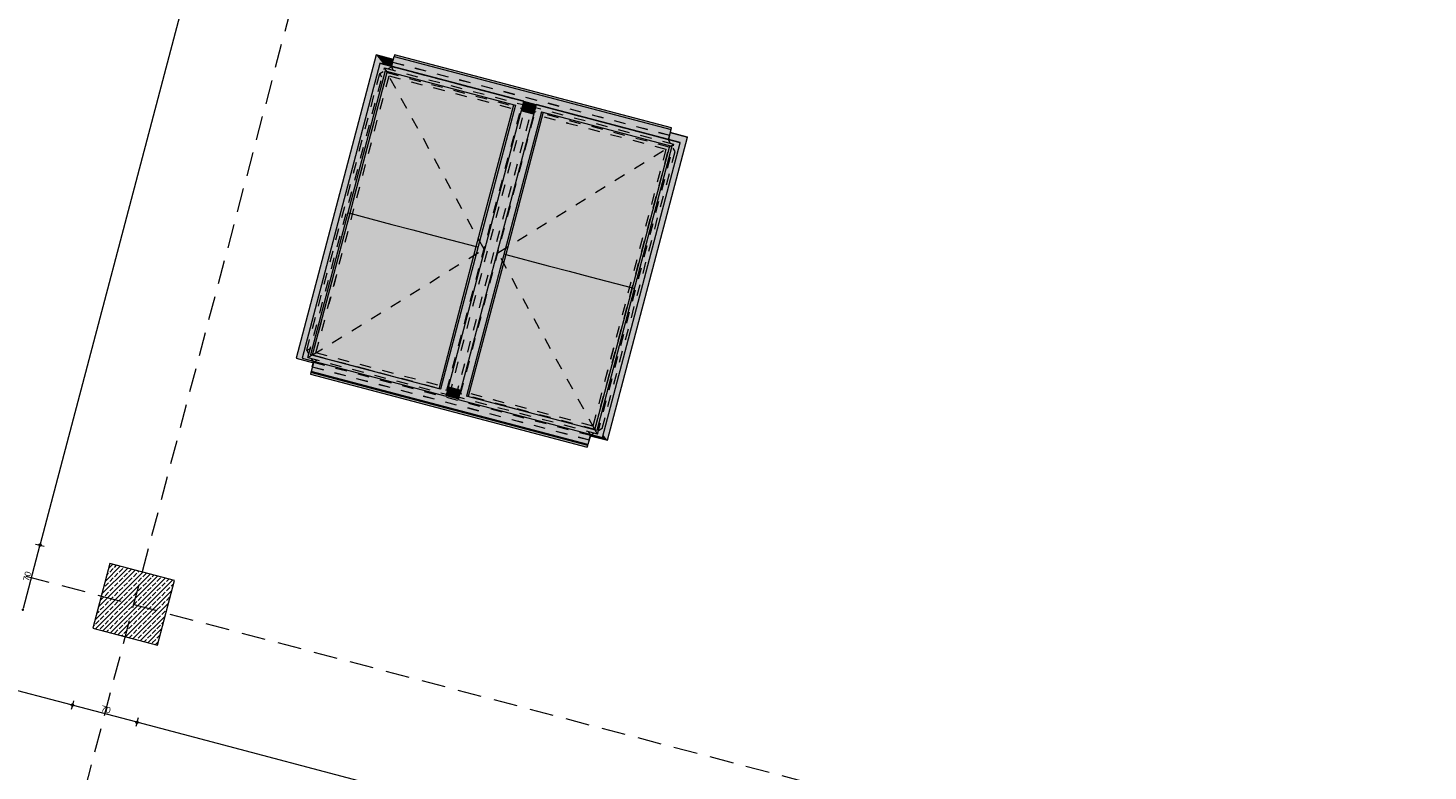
# Model space of a CAD drawing. Header units: millimetres. Extents: x -176817 to 18864955, y -12996033 to 201123.
# Tile 59 of 256: x 113013 to 127676, y 19474 to 27252. Entities that reach past the tile are written whole.
import ezdxf
from ezdxf.enums import TextEntityAlignment as Align

# ---------------------------------------------------------------- set-up
doc = ezdxf.new("R2010")
doc.units = ezdxf.units.MM
doc.header["$MEASUREMENT"] = 0
doc.linetypes.add('Przerywana', pattern=[240, 120, -120])
doc.linetypes.add('Przerywana długa', pattern=[390, 250, -140])
for name, color, linetype in [('213-A Wymiarowanie wewnętrzne', 7, 'Continuous'), ('232-A Klapy oddymiające', 7, 'Continuous'), ('232-A Klapy oddymiające podkład', 7, 'Continuous'), ('410-K Osie', 7, 'Continuous'), ('440-K Słupy', 7, 'Continuous')]:
    doc.layers.add(name, color=color, linetype=linetype)
doc.styles.add('STYL_AUTOMATYCZNY_4', font='arial.ttf')
doc.styles.add('STYL_AUTOMATYCZNY_8', font='ARIALN.TTF')
doc.dimstyles.new('STYL_AUTOMATYCZNY__3', dxfattribs={"dimtxt": 64.999998, "dimasz": 47.5, "dimexe": 0.18, "dimexo": 0.0625, "dimgap": 0, "dimtad": 1, "dimdec": 1, "dimlfac": 0.1, "dimzin": 0, "dimdsep": 46, "dimtxsty": 'STYL_AUTOMATYCZNY_4', "dimblk": 'ARROWHEAD_11', "dimblk1": 'ARROWHEAD_11', "dimblk2": 'ARROWHEAD_11', "dimcen": 0.09, "dimclrd": 30, "dimclre": 30, "dimclrt": 30, "dimazin": 0, "dimtfac": 1, "dimtdec": 4, "dimtmove": 0, "dimatfit": 3, "dimfxl": 0, "dimtolj": 1, "dimtzin": 0, "dimarcsym": 0})

# ---------------------------------------------------------------- blocks, each defined once
blk = doc.blocks.new('Słup_124_2', base_point=(114119, 21217))
at = {"layer": '440-K Słupy', "linetype": 'Continuous', "lineweight": 0, "true_color": 0x000000}
h = blk.add_hatch(dxfattribs=at)
h.set_pattern_fill('Beton_zbrojony_0002', color=18, style=0, pattern_type=2)
h.set_pattern_definition([(45, (0, 0), (-49.497475, 49.497475), []), (45, (-24.75, 24.75), (-49.497475, 49.497475), [52.5, -17.5])])
h.paths.add_polyline_path([(113691, 20968), (114368, 20790), (114546, 21467), (113870, 21645)])
at = {"layer": '440-K Słupy', "color": 7, "linetype": 'Continuous', "lineweight": 0, "flags": 128}
blk.add_lwpolyline([(113691, 20968), (114368, 20790), (114546, 21467), (113870, 21645)], close=True, dxfattribs=at)
blk = doc.blocks.new('Klapa mcr_PROLIGHT_DVP[242]_2', base_point=(117871, 24954))
at = {"layer": '232-A Klapy oddymiające', "linetype": 'Continuous', "lineweight": 0, "true_color": 0xffffff}
for points in [[(116734, 26875), (116659, 26971), (115821, 23797), (116140, 24769), (116258, 25216), (116698, 26884)], [(115883, 23795), (116755, 26806), (116697, 26880)], [(116659, 26971), (116838, 26915), (116840, 26923)], [(116821, 26852), (116838, 26915), (116659, 26971), (116734, 26875)], [(116659, 26971), (116840, 26923), (116840, 26923), (116659, 26971)], [(116697, 26880), (118207, 26482), (116698, 26884)], [(116755, 26806), (118119, 26446), (116697, 26880)], [(118119, 26446), (118207, 26482), (116697, 26880)], [(118207, 26482), (118207, 26486), (116698, 26884)], [(119529, 26246), (116848, 26954), (116821, 26852), (117163, 26761)], [(116848, 26954), (119752, 26207), (116853, 26972)], [(116848, 26954), (119748, 26189), (119752, 26207)], [(116853, 26972), (119753, 26207), (116853, 26972)], [(119752, 26207), (119753, 26207), (116853, 26972)], [(115970, 23831), (116755, 26806), (115883, 23795)], [(116383, 25313), (116775, 26801), (116774, 26801), (116644, 26384), (116362, 25319)], [(116383, 25313), (116824, 25196), (116786, 26798), (116775, 26801)], [(116644, 26384), (116774, 26801), (116755, 26806)], [(116824, 25196), (117434, 26627), (116786, 26798)], [(118334, 26452), (119721, 26086), (119748, 26189), (119529, 26246), (117163, 26761), (118207, 26486), (118207, 26485), (118334, 26451)], [(117439, 26625), (117434, 26627), (116824, 25196), (117045, 25138)], [(117045, 25138), (117265, 25080), (117445, 26624), (117439, 26625)], [(117265, 25080), (117706, 24964), (117455, 26621), (117445, 26624)], [(117706, 24964), (118103, 26450), (117455, 26621)], [(118207, 26482), (117334, 23471), (117392, 23397)], [(118207, 26482), (118119, 26446), (117334, 23471), (117444, 23850)], [(118391, 26374), (118334, 26449), (117519, 23363)], [(118119, 26446), (118103, 26450), (117706, 24964), (117849, 25420)], [(118310, 26360), (118313, 26373), (118237, 26394), (118187, 26407), (118183, 26393)], [(118314, 26373), (118322, 26406), (118194, 26437), (118187, 26407)], [(118330, 26435), (118203, 26469), (118194, 26437), (118322, 26406)], [(118214, 26468), (118204, 26472), (118203, 26471)], [(118330, 26436), (118330, 26437), (118203, 26471), (118203, 26470)], [(118330, 26435), (118330, 26436), (118203, 26470), (118203, 26469)], [(118330, 26437), (118334, 26450), (118207, 26484), (118204, 26472), (118214, 26468)], [(118207, 26484), (118334, 26450), (118334, 26451), (118207, 26485)], [(118313, 26373), (118314, 26373), (118237, 26394)], [(119843, 26050), (119844, 26054), (118334, 26452)], [(118334, 26449), (119843, 26050), (118334, 26452)], [(118391, 26374), (119756, 26014), (118334, 26449)], [(119843, 26050), (118334, 26449), (119756, 26014)], [(117606, 23399), (118391, 26374), (117519, 23363)], [(117631, 24299), (118098, 25556), (118309, 26357), (118182, 26390)], [(118019, 24881), (118408, 26370), (118406, 26370), (118298, 26021), (117999, 24887)], [(118460, 24764), (118418, 26367), (118408, 26370), (118019, 24881)], [(118310, 26359), (118183, 26392), (118182, 26390), (118309, 26357)], [(118310, 26359), (118310, 26360), (118183, 26393), (118183, 26392)], [(118310, 26359), (118310, 26359), (118183, 26392), (118183, 26392)], [(118310, 26359), (118183, 26392), (118183, 26392), (118310, 26359)], [(118310, 26359), (118183, 26392), (118183, 26392), (118310, 26359)], [(118406, 26370), (118396, 26373), (118391, 26374), (118298, 26021)], [(118460, 24764), (119066, 26196), (118418, 26367)], [(118681, 24706), (119072, 26195), (119066, 26196), (118460, 24764)], [(118681, 24706), (118902, 24648), (119077, 26193), (119072, 26195)], [(118902, 24648), (119343, 24532), (119087, 26191), (119077, 26193)], [(119037, 22996), (119083, 22936), (119921, 26110), (119602, 25138), (119411, 24411)], [(119343, 24532), (119735, 26020), (119087, 26191)], [(119921, 26110), (119808, 26063), (119844, 26054), (119602, 25138)], [(119808, 26063), (119921, 26110), (119740, 26158), (119721, 26086)], [(119921, 26110), (119740, 26158), (119740, 26158), (119921, 26110)], [(119029, 22965), (119843, 26050), (118971, 23039)], [(118971, 23039), (119843, 26050), (119756, 26014)], [(119485, 24989), (119756, 26014), (119735, 26020), (119343, 24532)], [(117545, 23462), (118098, 25556), (117631, 24299), (117418, 23496)], [(117727, 24959), (117849, 25420), (117706, 24964)], [(115970, 23831), (115990, 23826), (116383, 25313), (116242, 24860)], [(116638, 23655), (116383, 25313), (115990, 23826), (116021, 23818)], [(116383, 25313), (116362, 25319), (116242, 24860)], [(116638, 23655), (116649, 23652), (116824, 25196), (116383, 25313)], [(116654, 23650), (117045, 25138), (116824, 25196), (116649, 23652)], [(116660, 23649), (117265, 25080), (117045, 25138), (116654, 23650)], [(117308, 23478), (117265, 25080), (116660, 23649)], [(117318, 23475), (117706, 24964), (117265, 25080), (117308, 23478)], [(117428, 23825), (117727, 24959), (117706, 24964), (117318, 23475), (117320, 23475)], [(119363, 24527), (119485, 24989), (119343, 24532)], [(118019, 24881), (117877, 24425), (117606, 23399), (117623, 23395)], [(117642, 23390), (118271, 23224), (118019, 24881), (117623, 23395)], [(118019, 24881), (117999, 24887), (117877, 24425)], [(118281, 23221), (118460, 24764), (118019, 24881), (118271, 23224)], [(115997, 24229), (116140, 24769), (115821, 23797), (115891, 23826)], [(118681, 24706), (118460, 24764), (118281, 23221), (118287, 23220)], [(118292, 23218), (118902, 24648), (118681, 24706), (118287, 23220)], [(118940, 23047), (118902, 24648), (118292, 23218)], [(118950, 23045), (119343, 24532), (118902, 24648), (118940, 23047)], [(119083, 23465), (119363, 24527), (119343, 24532), (118950, 23045), (118952, 23044)], [(116003, 23749), (116006, 23762), (115883, 23795), (115891, 23826), (115821, 23797)], [(115883, 23795), (117392, 23397), (115970, 23831)], [(115970, 23831), (117392, 23397), (117334, 23471)], [(117334, 23471), (115970, 23831), (115970, 23831)], [(115978, 23656), (118877, 22891), (116469, 23640), (116006, 23762)], [(117334, 23471), (117318, 23475), (117308, 23478), (116649, 23652), (116638, 23655), (115982, 23828), (116021, 23818), (117334, 23471)], [(117428, 23825), (117320, 23475), (117334, 23471)], [(115971, 23628), (118870, 22863), (115975, 23646)], [(115975, 23646), (118875, 22881), (115978, 23656)], [(118875, 22881), (115975, 23646), (118870, 22863)], [(118875, 22881), (118877, 22891), (115978, 23656)], [(118906, 22997), (117519, 23363), (117521, 23369), (117394, 23403), (117392, 23397), (116469, 23640), (118877, 22891)], [(117532, 23411), (117541, 23444), (117414, 23477), (117406, 23447)], [(117541, 23444), (117544, 23457), (117417, 23490), (117414, 23478), (117498, 23455)], [(117498, 23455), (117414, 23478), (117414, 23477)], [(117541, 23444), (117541, 23444), (117414, 23477), (117414, 23477)], [(117541, 23444), (117414, 23477), (117414, 23477), (117541, 23444)], [(117545, 23459), (117418, 23492), (117417, 23491), (117544, 23457)], [(117417, 23490), (117544, 23457), (117544, 23457), (117417, 23491)], [(117545, 23459), (117545, 23462), (117418, 23496), (117418, 23492)], [(118971, 23039), (119083, 23465), (118952, 23044)], [(117521, 23370), (117524, 23382), (117397, 23415), (117394, 23404)], [(117521, 23369), (117521, 23370), (117394, 23404), (117394, 23403)], [(117524, 23382), (117532, 23411), (117406, 23447), (117397, 23415)], [(117519, 23363), (119029, 22965), (117606, 23399)], [(119029, 22965), (118971, 23039), (117606, 23399)], [(118959, 23042), (118920, 23052), (117606, 23399), (117606, 23399)], [(118971, 23039), (118950, 23045), (118940, 23047), (118281, 23221), (118271, 23224), (117610, 23398), (118971, 23039)], [(118902, 22984), (119083, 22936), (118904, 22992)], [(119083, 22936), (119037, 22996), (119029, 22965), (118906, 22997), (118904, 22992)]]:
    blk.add_hatch(color=7, dxfattribs=at).paths.add_polyline_path(points)
at = {"layer": '232-A Klapy oddymiające', "color": 7, "linetype": 'Continuous', "lineweight": 0}
for p, q in [((116659, 26971), (115821, 23797)), ((116697, 26880), (115883, 23795)), ((116659, 26971), (116840, 26923)), ((116659, 26971), (116659, 26971)), ((116840, 26923), (116659, 26971)), ((116698, 26884), (116697, 26880)), ((118207, 26482), (116697, 26880)), ((118207, 26486), (116698, 26884)), ((116821, 26852), (116848, 26954)), ((116853, 26972), (116848, 26954)), ((116848, 26954), (119748, 26189)), ((119753, 26207), (116853, 26972)), ((116853, 26972), (116853, 26972)), ((119752, 26207), (116853, 26972)), ((116755, 26806), (115970, 23831)), ((116775, 26801), (116383, 25313)), ((116755, 26806), (118119, 26446)), ((118119, 26446), (117334, 23471)), ((117392, 23397), (118207, 26482)), ((118334, 26449), (117519, 23363)), ((117706, 24964), (118103, 26450)), ((118187, 26407), (118314, 26373)), ((118330, 26435), (118203, 26469)), ((118207, 26482), (118207, 26486)), ((118334, 26450), (118207, 26484)), ((119844, 26054), (118334, 26452)), ((118334, 26452), (118334, 26449)), ((119843, 26050), (118334, 26449)), ((118391, 26374), (117606, 23399)), ((118408, 26370), (118019, 24881)), ((118182, 26390), (118309, 26357)), ((118183, 26393), (118310, 26360)), ((118183, 26392), (118310, 26359)), ((118310, 26359), (118183, 26392)), ((118391, 26374), (119756, 26014)), ((119083, 22936), (119921, 26110)), ((119721, 26086), (119748, 26189)), ((119740, 26158), (119921, 26110)), ((119921, 26110), (119740, 26158)), ((119748, 26189), (119752, 26207)), ((119752, 26207), (119753, 26207)), ((119921, 26110), (119921, 26110)), ((119756, 26014), (118971, 23039)), ((119029, 22965), (119843, 26050)), ((119343, 24532), (119735, 26020)), ((119843, 26050), (119844, 26054)), ((116383, 25313), (115990, 23826)), ((116362, 25319), (116383, 25313)), ((116383, 25313), (116824, 25196)), ((116824, 25196), (117045, 25138)), ((117045, 25138), (117265, 25080)), ((117265, 25080), (117706, 24964)), ((117318, 23475), (117706, 24964)), ((117706, 24964), (117727, 24959)), ((118019, 24881), (117623, 23395)), ((117999, 24887), (118019, 24881)), ((118019, 24881), (118460, 24764)), ((118460, 24764), (118681, 24706)), ((118681, 24706), (118902, 24648)), ((118902, 24648), (119343, 24532)), ((118950, 23045), (119343, 24532)), ((119343, 24532), (119363, 24527)), ((115821, 23797), (116003, 23749)), ((115883, 23795), (117392, 23397)), ((116638, 23655), (115970, 23831)), ((117334, 23471), (115970, 23831)), ((116006, 23762), (115978, 23656)), ((115975, 23646), (115971, 23628)), ((115971, 23628), (118870, 22863)), ((115978, 23656), (115975, 23646)), ((118875, 22881), (115975, 23646)), ((118877, 22891), (115978, 23656)), ((117334, 23471), (117318, 23475)), ((117414, 23477), (117541, 23444)), ((117417, 23490), (117544, 23457)), ((117418, 23496), (117545, 23462)), ((117545, 23459), (117418, 23492)), ((117394, 23404), (117521, 23370)), ((117397, 23415), (117524, 23382)), ((117519, 23363), (119029, 22965)), ((118271, 23224), (117606, 23399)), ((118971, 23039), (117606, 23399)), ((118971, 23039), (118950, 23045)), ((118870, 22863), (118875, 22881)), ((118875, 22881), (118877, 22891)), ((118906, 22997), (118877, 22891)), ((118902, 22984), (119083, 22936))]:
    blk.add_line(p, q, dxfattribs=at)
blk = doc.blocks.new('*D3092')
at = {"layer": '213-A Wymiarowanie wewnętrzne', "linetype": 'Continuous', "lineweight": 200}
for points in [[(114143, 19984), (114144, 19979), (114146, 19975), (114150, 19972), (114155, 19971), (114160, 19972), (114164, 19975), (114167, 19979), (114168, 19984), (114167, 19989), (114164, 19993), (114160, 19995), (114155, 19996), (114150, 19995), (114146, 19993), (114144, 19989)], [(128936, 16080), (128937, 16075), (128940, 16071), (128944, 16069), (128949, 16068), (128954, 16069), (128958, 16071), (128960, 16075), (128961, 16080), (128960, 16085), (128958, 16089), (128954, 16092), (128949, 16093), (128944, 16092), (128940, 16089), (128937, 16085)]]:
    blk.add_hatch(color=30, dxfattribs=at).paths.add_polyline_path(points)
at = {"layer": '213-A Wymiarowanie wewnętrzne', "color": 30, "linetype": 'Continuous', "lineweight": 0}
for p, q in [((114152, 19972), (114143, 19939)), ((114167, 20029), (114158, 19996)), ((128937, 16083), (114167, 19981))]:
    blk.add_line(p, q, dxfattribs=at)
blk.add_circle((114155, 19984), 12.5, dxfattribs=at)
at = {"layer": '213-A Wymiarowanie wewnętrzne', "color": 30, "lineweight": 200, "insert": (121447, 18073), "char_height": 65, "attachment_point": 7, "rotation": 345.218, "style": 'STYL_AUTOMATYCZNY_4'}
blk.add_mtext('\\A1;{\\pql;\\fArial|b0|i0|c238|p0;\\W1.000000;1\xa0530}', dxfattribs=at)
blk = doc.blocks.new('ARROWHEAD_11')
at = {"color": 0, "linetype": 'Continuous', "lineweight": 0}
blk.add_line((0, 0), (-1, 0), dxfattribs=at)
at = {"color": 0, "linetype": 'Continuous', "lineweight": 0, "const_width": 0.25, "flags": 128}
blk.add_lwpolyline([(-0.125, 0, 1), (0.125, 0, 1)], format="xyb", close=True, dxfattribs=at)
blk = doc.blocks.new('*D3093')
at = {"layer": '213-A Wymiarowanie wewnętrzne', "linetype": 'Continuous', "lineweight": 200}
for points in [[(113466, 20163), (113467, 20158), (113469, 20154), (113474, 20151), (113478, 20150), (113483, 20151), (113487, 20154), (113490, 20158), (113491, 20163), (113490, 20167), (113487, 20171), (113483, 20174), (113478, 20175), (113474, 20174), (113469, 20171), (113467, 20167)], [(114143, 19984), (114144, 19979), (114146, 19975), (114150, 19972), (114155, 19971), (114160, 19972), (114164, 19975), (114167, 19979), (114168, 19984), (114167, 19989), (114164, 19993), (114160, 19995), (114155, 19996), (114150, 19995), (114146, 19993), (114144, 19989)]]:
    blk.add_hatch(color=30, dxfattribs=at).paths.add_polyline_path(points)
at = {"layer": '213-A Wymiarowanie wewnętrzne', "color": 30, "linetype": 'Continuous', "lineweight": 0}
for p, q in [((113475, 20150), (113466, 20117)), ((113490, 20208), (113482, 20175)), ((114143, 19987), (113490, 20159))]:
    blk.add_line(p, q, dxfattribs=at)
blk.add_circle((113478, 20163), 12.5, dxfattribs=at)
at = {"layer": '213-A Wymiarowanie wewnętrzne', "color": 30, "lineweight": 200, "insert": (113772, 20098), "char_height": 65, "attachment_point": 7, "rotation": 345.218, "style": 'STYL_AUTOMATYCZNY_4'}
blk.add_mtext('\\A1;{\\pql;\\fArial|b0|i0|c238|p0;\\W1.000000;70}', dxfattribs=at)
blk = doc.blocks.new('*D3094')
at = {"layer": '213-A Wymiarowanie wewnętrzne', "linetype": 'Continuous', "lineweight": 200}
for points in [[(98672, 24066), (98673, 24061), (98676, 24057), (98680, 24055), (98685, 24054), (98689, 24055), (98694, 24057), (98696, 24061), (98697, 24066), (98696, 24071), (98694, 24075), (98689, 24078), (98685, 24079), (98680, 24078), (98676, 24075), (98673, 24071)], [(113466, 20163), (113467, 20158), (113469, 20154), (113474, 20151), (113478, 20150), (113483, 20151), (113487, 20154), (113490, 20158), (113491, 20163), (113490, 20167), (113487, 20171), (113483, 20174), (113478, 20175), (113474, 20174), (113469, 20171), (113467, 20167)]]:
    blk.add_hatch(color=30, dxfattribs=at).paths.add_polyline_path(points)
at = {"layer": '213-A Wymiarowanie wewnętrzne', "color": 30, "linetype": 'Continuous', "lineweight": 0}
for p, q in [((98682, 24054), (98673, 24021)), ((98697, 24112), (98688, 24078)), ((113466, 20166), (98697, 24063))]:
    blk.add_line(p, q, dxfattribs=at)
blk.add_circle((98685, 24066), 12.5, dxfattribs=at)
at = {"layer": '213-A Wymiarowanie wewnętrzne', "color": 30, "lineweight": 200, "insert": (105977, 22155), "char_height": 65, "attachment_point": 7, "rotation": 345.218, "style": 'STYL_AUTOMATYCZNY_4'}
blk.add_mtext('\\A1;{\\pql;\\fArial|b0|i0|c238|p0;\\W1.000000;1\xa0530}', dxfattribs=at)
blk = doc.blocks.new('*D3220')
at = {"layer": '213-A Wymiarowanie wewnętrzne', "linetype": 'Continuous', "lineweight": 200}
for points in [[(122642, 57904), (122643, 57899), (122646, 57895), (122650, 57892), (122654, 57891), (122659, 57892), (122663, 57895), (122666, 57899), (122667, 57904), (122666, 57909), (122663, 57913), (122659, 57915), (122654, 57916), (122650, 57915), (122646, 57913), (122643, 57909)], [(113125, 21838), (113126, 21833), (113129, 21829), (113133, 21827), (113138, 21826), (113142, 21827), (113146, 21829), (113149, 21833), (113150, 21838), (113149, 21843), (113146, 21847), (113142, 21850), (113138, 21851), (113133, 21850), (113129, 21847), (113126, 21843)]]:
    blk.add_hatch(color=30, dxfattribs=at).paths.add_polyline_path(points)
at = {"layer": '213-A Wymiarowanie wewnętrzne', "color": 30, "linetype": 'Continuous', "lineweight": 0}
for p, q in [((122651, 57892), (113141, 21850)), ((122609, 57916), (122642, 57907)), ((122666, 57901), (122700, 57892))]:
    blk.add_line(p, q, dxfattribs=at)
blk.add_circle((122654, 57904), 12.5, dxfattribs=at)
at = {"layer": '213-A Wymiarowanie wewnętrzne', "color": 30, "lineweight": 200, "insert": (117855, 39766), "char_height": 65, "attachment_point": 7, "rotation": 75.218, "style": 'STYL_AUTOMATYCZNY_4'}
blk.add_mtext('\\A1;{\\pql;\\fArial|b0|i0|c238|p0;\\W1.000000;3\xa0730}', dxfattribs=at)
blk = doc.blocks.new('*D3221')
at = {"layer": '213-A Wymiarowanie wewnętrzne', "linetype": 'Continuous', "lineweight": 200}
for points in [[(113125, 21838), (113126, 21833), (113129, 21829), (113133, 21827), (113138, 21826), (113142, 21827), (113146, 21829), (113149, 21833), (113150, 21838), (113149, 21843), (113146, 21847), (113142, 21850), (113138, 21851), (113133, 21850), (113129, 21847), (113126, 21843)], [(112946, 21161), (112947, 21157), (112950, 21153), (112954, 21150), (112959, 21149), (112964, 21150), (112968, 21153), (112971, 21157), (112971, 21161), (112971, 21166), (112968, 21170), (112964, 21173), (112959, 21174), (112954, 21173), (112950, 21170), (112947, 21166)]]:
    blk.add_hatch(color=30, dxfattribs=at).paths.add_polyline_path(points)
at = {"layer": '213-A Wymiarowanie wewnętrzne', "color": 30, "linetype": 'Continuous', "lineweight": 0}
for p, q in [((113092, 21850), (113125, 21841)), ((113134, 21826), (112962, 21174)), ((113150, 21835), (113183, 21826))]:
    blk.add_line(p, q, dxfattribs=at)
blk.add_circle((113138, 21838), 12.5, dxfattribs=at)
at = {"layer": '213-A Wymiarowanie wewnętrzne', "color": 30, "lineweight": 200, "insert": (113023, 21455), "char_height": 65, "attachment_point": 7, "rotation": 75.218, "style": 'STYL_AUTOMATYCZNY_4'}
blk.add_mtext('\\A1;{\\pql;\\fArial|b0|i0|c238|p0;\\W1.000000;70}', dxfattribs=at)
blk = doc.blocks.new('*D3227')
at = {"layer": '213-A Wymiarowanie wewnętrzne', "linetype": 'Continuous', "lineweight": 200}
for points in [[(153564, 49744), (153565, 49739), (153568, 49735), (153572, 49733), (153577, 49732), (153582, 49733), (153586, 49735), (153589, 49739), (153589, 49744), (153589, 49749), (153586, 49753), (153582, 49756), (153577, 49757), (153572, 49756), (153568, 49753), (153565, 49749)], [(144048, 13679), (144049, 13674), (144051, 13670), (144055, 13667), (144060, 13666), (144065, 13667), (144069, 13670), (144072, 13674), (144073, 13679), (144072, 13683), (144069, 13687), (144065, 13690), (144060, 13691), (144055, 13690), (144051, 13687), (144049, 13683)]]:
    blk.add_hatch(color=30, dxfattribs=at).paths.add_polyline_path(points)
at = {"layer": '213-A Wymiarowanie wewnętrzne', "color": 30, "linetype": 'Continuous', "lineweight": 0}
for p, q in [((153574, 49732), (144063, 13691)), ((153532, 49756), (153565, 49747)), ((153589, 49741), (153622, 49732))]:
    blk.add_line(p, q, dxfattribs=at)
blk.add_circle((153577, 49744), 12.5, dxfattribs=at)
at = {"layer": '213-A Wymiarowanie wewnętrzne', "color": 30, "lineweight": 200, "insert": (148778, 31607), "char_height": 65, "attachment_point": 7, "rotation": 75.218, "style": 'STYL_AUTOMATYCZNY_4'}
blk.add_mtext('\\A1;{\\pql;\\fArial|b0|i0|c238|p0;\\W1.000000;3\xa0730}', dxfattribs=at)
blk = doc.blocks.new('*D3228')
at = {"layer": '213-A Wymiarowanie wewnętrzne', "linetype": 'Continuous', "lineweight": 200}
for points in [[(144048, 13679), (144049, 13674), (144051, 13670), (144055, 13667), (144060, 13666), (144065, 13667), (144069, 13670), (144072, 13674), (144073, 13679), (144072, 13683), (144069, 13687), (144065, 13690), (144060, 13691), (144055, 13690), (144051, 13687), (144049, 13683)], [(143869, 13002), (143870, 12997), (143873, 12993), (143877, 12990), (143882, 12989), (143886, 12990), (143890, 12993), (143893, 12997), (143894, 13002), (143893, 13007), (143890, 13011), (143886, 13013), (143882, 13014), (143877, 13013), (143873, 13011), (143870, 13007)]]:
    blk.add_hatch(color=30, dxfattribs=at).paths.add_polyline_path(points)
at = {"layer": '213-A Wymiarowanie wewnętrzne', "color": 30, "linetype": 'Continuous', "lineweight": 0}
for p, q in [((144057, 13666), (143885, 13014)), ((144015, 13691), (144048, 13682)), ((144072, 13675), (144106, 13667))]:
    blk.add_line(p, q, dxfattribs=at)
blk.add_circle((144060, 13679), 12.5, dxfattribs=at)
at = {"layer": '213-A Wymiarowanie wewnętrzne', "color": 30, "lineweight": 200, "insert": (143946, 13296), "char_height": 65, "attachment_point": 7, "rotation": 75.218, "style": 'STYL_AUTOMATYCZNY_4'}
blk.add_mtext('\\A1;{\\pql;\\fArial|b0|i0|c238|p0;\\W1.000000;70}', dxfattribs=at)
blk = doc.blocks.new('*D3229')
at = {"layer": '213-A Wymiarowanie wewnętrzne', "linetype": 'Continuous', "lineweight": 200}
for points in [[(143869, 13002), (143870, 12997), (143873, 12993), (143877, 12990), (143882, 12989), (143886, 12990), (143890, 12993), (143893, 12997), (143894, 13002), (143893, 13007), (143890, 13011), (143886, 13013), (143882, 13014), (143877, 13013), (143873, 13011), (143870, 13007)], [(139902, -2034), (139903, -2038), (139905, -2042), (139909, -2045), (139914, -2046), (139919, -2045), (139923, -2042), (139926, -2038), (139927, -2034), (139926, -2029), (139923, -2025), (139919, -2022), (139914, -2021), (139909, -2022), (139905, -2025), (139903, -2029)]]:
    blk.add_hatch(color=30, dxfattribs=at).paths.add_polyline_path(points)
at = {"layer": '213-A Wymiarowanie wewnętrzne', "color": 30, "linetype": 'Continuous', "lineweight": 0}
for p, q in [((143878, 12990), (139917, -2022)), ((143836, 13014), (143870, 13005)), ((143894, 12999), (143927, 12990))]:
    blk.add_line(p, q, dxfattribs=at)
blk.add_circle((143882, 13002), 12.5, dxfattribs=at)
at = {"layer": '213-A Wymiarowanie wewnętrzne', "color": 30, "lineweight": 200, "insert": (141857, 5380), "char_height": 65, "attachment_point": 7, "rotation": 75.218, "style": 'STYL_AUTOMATYCZNY_4'}
blk.add_mtext('\\A1;{\\pql;\\fArial|b0|i0|c238|p0;\\W1.000000;1\xa0555}', dxfattribs=at)
blk = doc.blocks.new('*D3234')
at = {"layer": '213-A Wymiarowanie wewnętrzne', "linetype": 'Continuous', "lineweight": 200}
for points in [[(167575, 46047), (167576, 46042), (167578, 46038), (167582, 46036), (167587, 46035), (167592, 46036), (167596, 46038), (167599, 46042), (167600, 46047), (167599, 46052), (167596, 46056), (167592, 46059), (167587, 46060), (167582, 46059), (167578, 46056), (167576, 46052)], [(158058, 9982), (158059, 9977), (158062, 9973), (158066, 9970), (158070, 9969), (158075, 9970), (158079, 9973), (158082, 9977), (158083, 9982), (158082, 9986), (158079, 9990), (158075, 9993), (158070, 9994), (158066, 9993), (158062, 9990), (158059, 9986)]]:
    blk.add_hatch(color=30, dxfattribs=at).paths.add_polyline_path(points)
at = {"layer": '213-A Wymiarowanie wewnętrzne', "color": 30, "linetype": 'Continuous', "lineweight": 0}
blk.add_line((167584, 46035), (158074, 9994), dxfattribs=at)
at = {"layer": '213-A Wymiarowanie wewnętrzne', "color": 30, "lineweight": 200, "insert": (162788, 27910), "char_height": 65, "attachment_point": 7, "rotation": 75.218, "style": 'STYL_AUTOMATYCZNY_4'}
blk.add_mtext('\\A1;{\\pql;\\fArial|b0|i0|c238|p0;\\W1.000000;3\xa0730}', dxfattribs=at)
blk = doc.blocks.new('*D3235')
at = {"layer": '213-A Wymiarowanie wewnętrzne', "linetype": 'Continuous', "lineweight": 200}
for points in [[(158058, 9982), (158059, 9977), (158062, 9973), (158066, 9970), (158070, 9969), (158075, 9970), (158079, 9973), (158082, 9977), (158083, 9982), (158082, 9986), (158079, 9990), (158075, 9993), (158070, 9994), (158066, 9993), (158062, 9990), (158059, 9986)], [(157879, 9305), (157880, 9300), (157883, 9296), (157887, 9293), (157892, 9292), (157897, 9293), (157901, 9296), (157903, 9300), (157904, 9305), (157903, 9310), (157901, 9314), (157897, 9316), (157892, 9317), (157887, 9316), (157883, 9314), (157880, 9310)]]:
    blk.add_hatch(color=30, dxfattribs=at).paths.add_polyline_path(points)
at = {"layer": '213-A Wymiarowanie wewnętrzne', "color": 30, "linetype": 'Continuous', "lineweight": 0}
for p, q in [((158025, 9994), (158058, 9985)), ((158083, 9978), (158116, 9970)), ((158067, 9970), (157895, 9317))]:
    blk.add_line(p, q, dxfattribs=at)
blk.add_circle((158070, 9982), 12.5, dxfattribs=at)
at = {"layer": '213-A Wymiarowanie wewnętrzne', "color": 30, "lineweight": 200, "insert": (157956, 9599), "char_height": 65, "attachment_point": 7, "rotation": 75.218, "style": 'STYL_AUTOMATYCZNY_4'}
blk.add_mtext('\\A1;{\\pql;\\fArial|b0|i0|c238|p0;\\W1.000000;70}', dxfattribs=at)
blk = doc.blocks.new('*D3236')
at = {"layer": '213-A Wymiarowanie wewnętrzne', "linetype": 'Continuous', "lineweight": 200}
for points in [[(157879, 9305), (157880, 9300), (157883, 9296), (157887, 9293), (157892, 9292), (157897, 9293), (157901, 9296), (157903, 9300), (157904, 9305), (157903, 9310), (157901, 9314), (157897, 9316), (157892, 9317), (157887, 9316), (157883, 9314), (157880, 9310)], [(153912, -5731), (153913, -5735), (153916, -5739), (153920, -5742), (153924, -5743), (153929, -5742), (153933, -5739), (153936, -5735), (153937, -5731), (153936, -5726), (153933, -5722), (153929, -5719), (153924, -5718), (153920, -5719), (153916, -5722), (153913, -5726)]]:
    blk.add_hatch(color=30, dxfattribs=at).paths.add_polyline_path(points)
at = {"layer": '213-A Wymiarowanie wewnętrzne', "color": 30, "linetype": 'Continuous', "lineweight": 0}
for p, q in [((157889, 9293), (153928, -5718)), ((157847, 9317), (157880, 9308)), ((157904, 9302), (157937, 9293))]:
    blk.add_line(p, q, dxfattribs=at)
blk.add_circle((157892, 9305), 12.5, dxfattribs=at)
at = {"layer": '213-A Wymiarowanie wewnętrzne', "color": 30, "lineweight": 200, "insert": (155867, 1683), "char_height": 65, "attachment_point": 7, "rotation": 75.218, "style": 'STYL_AUTOMATYCZNY_4'}
blk.add_mtext('\\A1;{\\pql;\\fArial|b0|i0|c238|p0;\\W1.000000;1\xa0555}', dxfattribs=at)
blk = doc.blocks.new('Standardowy znacznik osi[626]_2', base_point=(130461, 83150))
at = {"layer": '410-K Osie', "color": 5, "linetype": 'Przerywana długa', "lineweight": 0}
blk.add_line((129696, 80249), (108637, 444), dxfattribs=at)
at = {"layer": '410-K Osie', "color": 7, "lineweight": 0, "style": 'STYL_AUTOMATYCZNY_8'}
for tag, p in [('AC_MarkerText_1_0', (130514, 83318)), ('AC_MarkerText_1_1', (107861, -2530))]:
    blk.add_attdef(tag, text='', height=100, rotation=345.218, dxfattribs=at).set_placement(p, align=Align.TOP_CENTER)
blk = doc.blocks.new('Standardowy znacznik osi[635]_2', base_point=(18833, 46361))
at = {"layer": '410-K Osie', "color": 5, "linetype": 'Przerywana długa', "lineweight": 0}
blk.add_line((21734, 45595), (255738, -16152), dxfattribs=at)
at = {"layer": '410-K Osie', "color": 7, "lineweight": 0, "style": 'STYL_AUTOMATYCZNY_8'}
for tag, p in [('AC_MarkerText_1_0', (18733, 46441)), ('AC_MarkerText_1_1', (258781, -16901))]:
    blk.add_attdef(tag, text='', height=100, rotation=345.218, dxfattribs=at).set_placement(p, align=Align.TOP_CENTER)

msp = doc.modelspace()

# ---------------------------------------------------------------- linework, layer by layer
at = {"layer": '232-A Klapy oddymiające podkład', "color": 7, "linetype": 'Przerywana', "lineweight": 0}
for p, q in [((115945.55, 23801.75), (116745.65, 26833.88)), ((116745.65, 26833.88), (118227.82, 26442.77)), ((116745.65, 26833.88), (116774.12, 26785)), ((116780.36, 26824.72), (116819.52, 26847.52)), ((116832.28, 26895.87), (116819.52, 26847.52)), ((119720.23, 26082.1), (116819.52, 26847.52)), ((116842.33, 26808.37), (116819.52, 26847.52)), ((116831.96, 26894.66), (119732.65, 26129.24)), ((116832.28, 26895.87), (119732.97, 26130.45)), ((115931.89, 23875.64), (116697.31, 26776.35)), ((115994.43, 23830.22), (116774.12, 26785)), ((116697.31, 26776.35), (116731.48, 26796.25)), ((116720.13, 26737.17), (116697.31, 26776.35)), ((116774.12, 26785), (118178.94, 26414.3)), ((117399.25, 23459.52), (118178.94, 26414.3)), ((117427.72, 23410.64), (118227.82, 26442.77)), ((117495.47, 23392.76), (118295.58, 26424.89)), ((118178.94, 26414.3), (118227.82, 26442.77)), ((118291.31, 26408.74), (118223.56, 26426.61)), ((118291.63, 26409.94), (118223.88, 26427.82)), ((119777.75, 26033.78), (118295.58, 26424.89)), ((118324.05, 26376.01), (118295.58, 26424.89)), ((117544.35, 23421.23), (118324.05, 26376.01)), ((119728.87, 26005.31), (118324.05, 26376.01)), ((118671.81, 26255.33), (118653.84, 26260.07)), ((118671.81, 26255.33), (118671.86, 26255.31)), ((118754.78, 26336.86), (118754.83, 26336.84)), ((119732.97, 26130.45), (119720.23, 26082.1)), ((118949.18, 23050.53), (119728.87, 26005.31)), ((118977.65, 23001.65), (119777.75, 26033.78)), ((119025.98, 23059.18), (119791.41, 25959.89)), ((119743.04, 26042.94), (119720.23, 26082.1)), ((119777.75, 26033.78), (119728.87, 26005.31)), ((119791.41, 25959.89), (119771.51, 25994.06)), ((116245.15, 24670.83), (116164.21, 24364.09)), ((116245.15, 24670.83), (116245.19, 24670.82)), ((116088.79, 24470.22), (116088.83, 24470.2)), ((119145.86, 23905.41), (119064.92, 23598.67)), ((119145.86, 23905.41), (119145.9, 23905.39)), ((115971.07, 23898.45), (115931.89, 23875.64)), ((115931.89, 23875.64), (115954.71, 23836.46)), ((115945.55, 23801.75), (115994.43, 23830.22)), ((115945.55, 23801.75), (117427.72, 23410.64)), ((115980.26, 23792.59), (116003.07, 23753.43)), ((115994.43, 23830.22), (117399.25, 23459.52)), ((116042.22, 23776.24), (116003.07, 23753.43)), ((115990.31, 23705.09), (116003.07, 23753.43)), ((115990.31, 23705.09), (118891.01, 22939.67)), ((115990.63, 23706.29), (118891.33, 22940.87)), ((116003.07, 23753.43), (118903.78, 22988.01)), ((119182.88, 23653.76), (119182.93, 23653.75)), ((119065.43, 23600.6), (119065.48, 23600.59)), ((117399.25, 23459.52), (117427.72, 23410.64)), ((117499.42, 23407.71), (117431.67, 23425.59)), ((117499.74, 23408.92), (117431.98, 23426.79)), ((117544.35, 23421.23), (117495.47, 23392.76)), ((118977.65, 23001.65), (117495.47, 23392.76)), ((118949.18, 23050.53), (117544.35, 23421.23)), ((117906.39, 23354.62), (117888.42, 23359.36)), ((117890.35, 23358.85), (117890.4, 23358.83)), ((117906.39, 23354.62), (117906.43, 23354.6)), ((119115.84, 23399.72), (119115.89, 23399.71)), ((117938.32, 23242.77), (117938.37, 23242.75)), ((118880.97, 23027.16), (118903.78, 22988.01)), ((118977.65, 23001.65), (118949.18, 23050.53)), ((119025.98, 23059.18), (118986.81, 23036.37)), ((118891.01, 22939.67), (118903.78, 22988.01)), ((118942.93, 23010.81), (118903.78, 22988.01))]:
    msp.add_line(p, q, dxfattribs=at)
for points in [[(115994.43, 23830.22), (117789.1, 24936.91), (116774.12, 26785)], [(118949.18, 23050.53), (117934.2, 24898.62), (119728.87, 26005.31)]]:
    msp.add_lwpolyline(points, dxfattribs=at)
msp.add_lwpolyline([(116794.01, 26750.83), (119694.72, 25985.41), (118929.29, 23084.7), (116028.58, 23850.12)], close=True, dxfattribs=at)

# ---------------------------------------------------------------- block references
at = {"layer": '232-A Klapy oddymiające', "color": 7, "linetype": 'Continuous', "lineweight": 0}
msp.add_blockref('Klapa mcr_PROLIGHT_DVP[242]_2', (117871.09, 24953.55), dxfattribs=at)
at = {"layer": '410-K Osie', "color": 5, "linetype": 'Continuous', "lineweight": 0}
for name, p in [('Standardowy znacznik osi[626]_2', (130461.06, 83149.85)), ('Standardowy znacznik osi[635]_2', (18832.93, 46360.88))]:
    msp.add_blockref(name, p, dxfattribs=at)
at = {"layer": '440-K Słupy', "color": 7, "lineweight": 0}
msp.add_blockref('Słup_124_2', (114118.65, 21217.39), dxfattribs=at)

# ---------------------------------------------------------------- dimensions: what is measured, and where the dimension line sits
at = {"layer": '213-A Wymiarowanie wewnętrzne', "color": 30, "linetype": 'Continuous', "lineweight": 200}
for base, p1, p2, angle, picture, middle, turn in [((113137.57, 21838.26), (77651.76, 69778.81), (68134.99, 33713.3), 255.218034, '*D3220', (117851.96, 39882.59), 75.218034), ((144060.19, 13678.56), (77651.76, 69778.81), (68134.99, 33713.3), 255.218034, '*D3227', (148774.58, 31722.89), 75.218034), ((158070.47, 9981.6), (77651.76, 69778.81), (68134.99, 33713.3), 255.218034, '*D3234', (162784.86, 28025.93), 75.218034), ((112958.97, 21161.42), (68134.99, 33713.3), (67956.39, 33036.47), 255.218034, '*D3221', (113004.25, 21511.34), 75.218034), ((143881.59, 13001.73), (68134.99, 33713.3), (67956.39, 33036.47), 255.218034, '*D3228', (143926.87, 13351.64), 75.218034), ((157891.88, 9304.77), (68134.99, 33713.3), (67956.39, 33036.47), 255.218034, '*D3235', (157937.15, 9654.69), 75.218034), ((139914.15, -2033.63), (67956.39, 33036.47), (63892.27, 18026.62), 255.218034, '*D3229', (141853.87, 5495.62), 75.218034), ((153924.43, -5730.59), (67956.39, 33036.47), (63892.27, 18026.62), 255.218034, '*D3236', (155864.15, 1798.67), 75.218034), ((98684.7, 24066.21), (113690.94, 20968.28), (98897.31, 24871.94), 165.218034, '*D3094', (106093.08, 22158.38), 345.218034), ((113478.32, 20162.54), (114367.77, 20789.68), (113690.94, 20968.28), 165.218034, '*D3093', (113828.24, 20117.27), 345.218034), ((114155.16, 19983.94), (129161.4, 16886.01), (114367.77, 20789.68), 165.218034, '*D3092', (121563.54, 18076.12), 345.218034)]:
    dim = msp.add_linear_dim(base=base, p1=p1, p2=p2, angle=angle, dimstyle='STYL_AUTOMATYCZNY__3', dxfattribs=at)
    dim.commit()
    dim.dimension.update_dxf_attribs({"geometry": picture, "text_midpoint": middle, "dimtype": 160, "text_rotation": turn})

doc.saveas('drawing.dxf')
